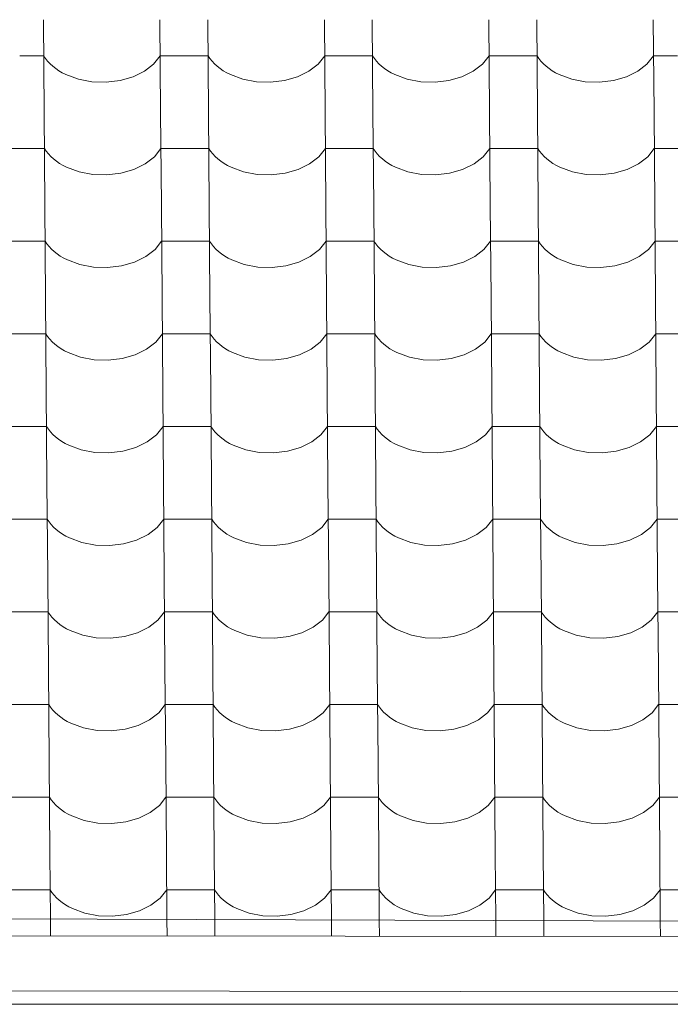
# Model space of a CAD drawing. Header units: millimetres. Extents: x -27785 to 104762, y -947 to 11132.
# Tile 88 of 146: x -8167 to -7514, y 6980 to 7968. Entities that reach past the tile are written whole.
import ezdxf

# ---------------------------------------------------------------- set-up
doc = ezdxf.new("R2010")
doc.units = ezdxf.units.MM
doc.header["$MEASUREMENT"] = 0
for name, color, linetype in [('POHLED JIŽNÍ_1_Bourané_Konstrukce - krov', 7, 'Continuous'), ('POHLED JIŽNÍ_1_Bourané_Konstrukce - střechy a skořepiny', 7, 'Continuous'), ('POHLED JIŽNÍ_1_Bourané_Výplně - Povrchové', 7, 'Continuous'), ('POHLED JIŽNÍ_1_Konstrukce - nosné', 7, 'Continuous')]:
    doc.layers.add(name, color=color, linetype=linetype)

# ---------------------------------------------------------------- blocks, each defined once
blk = doc.blocks.new('*X2', base_point=(-29303.7, -27473.93))
at = {"layer": 'POHLED JIŽNÍ_1_Bourané_Výplně - Povrchové', "color": 7, "linetype": 'Continuous', "lineweight": 13}
for p, q in [((-8143.22, 7968.19), (-8142.5, 7875.52)), ((-8026.26, 7968.19), (-8025.54, 7875.52)), ((-7978.23, 7968.19), (-7977.51, 7875.52)), ((-7861.27, 7968.19), (-7860.54, 7875.52)), ((-7813.23, 7968.19), (-7812.51, 7875.52)), ((-7696.27, 7968.19), (-7695.55, 7875.52)), ((-7648.24, 7968.19), (-7647.51, 7875.52)), ((-7531.27, 7968.19), (-7530.55, 7875.52)), ((-8142.94, 7932.04), (-8166.96, 7932.04)), ((-8142.94, 7932.04), (-8141.1, 7929.25)), ((-8141.1, 7929.25), (-8138.95, 7926.55)), ((-8138.95, 7926.55), (-8136.53, 7923.96)), ((-8032.58, 7923.65), (-8025.98, 7932.04)), ((-8001.96, 7932.04), (-8025.98, 7932.04)), ((-7977.95, 7932.04), (-8001.96, 7932.04)), ((-7977.95, 7932.04), (-7976.1, 7929.25)), ((-7976.1, 7929.25), (-7973.96, 7926.55)), ((-7973.96, 7926.55), (-7971.53, 7923.96)), ((-7867.59, 7923.65), (-7860.98, 7932.04)), ((-7836.97, 7932.04), (-7860.98, 7932.04)), ((-7812.95, 7932.04), (-7836.97, 7932.04)), ((-7812.95, 7932.04), (-7811.1, 7929.25)), ((-7811.1, 7929.25), (-7808.96, 7926.55)), ((-7808.96, 7926.55), (-7806.53, 7923.96)), ((-7702.59, 7923.65), (-7695.99, 7932.04)), ((-7671.97, 7932.04), (-7695.99, 7932.04)), ((-7647.95, 7932.04), (-7671.97, 7932.04)), ((-7647.95, 7932.04), (-7646.11, 7929.25)), ((-7646.11, 7929.25), (-7643.97, 7926.55)), ((-7643.97, 7926.55), (-7641.54, 7923.96)), ((-7537.6, 7923.65), (-7530.99, 7932.04)), ((-7506.98, 7932.04), (-7530.99, 7932.04)), ((-8136.53, 7923.96), (-8133.83, 7921.5)), ((-8133.83, 7921.5), (-8130.87, 7919.17)), ((-8130.87, 7919.17), (-8127.67, 7916.99)), ((-8127.67, 7916.99), (-8124.24, 7914.97)), ((-8053.27, 7910.89), (-8041.84, 7916.48)), ((-8041.84, 7916.48), (-8032.58, 7923.65)), ((-7971.53, 7923.96), (-7968.83, 7921.5)), ((-7968.83, 7921.5), (-7965.87, 7919.17)), ((-7965.87, 7919.17), (-7962.67, 7916.99)), ((-7962.67, 7916.99), (-7959.24, 7914.97)), ((-7888.27, 7910.89), (-7876.84, 7916.48)), ((-7876.84, 7916.48), (-7867.59, 7923.65)), ((-7806.53, 7923.96), (-7803.83, 7921.5)), ((-7803.83, 7921.5), (-7800.88, 7919.17)), ((-7800.88, 7919.17), (-7797.67, 7916.99)), ((-7797.67, 7916.99), (-7794.25, 7914.97)), ((-7723.28, 7910.89), (-7711.85, 7916.48)), ((-7711.85, 7916.48), (-7702.59, 7923.65)), ((-7641.54, 7923.96), (-7638.84, 7921.5)), ((-7638.84, 7921.5), (-7635.88, 7919.17)), ((-7635.88, 7919.17), (-7632.68, 7916.99)), ((-7632.68, 7916.99), (-7629.25, 7914.97)), ((-7558.28, 7910.89), (-7546.85, 7916.48)), ((-7546.85, 7916.48), (-7537.6, 7923.65)), ((-8124.24, 7914.97), (-8120.6, 7913.13)), ((-8120.6, 7913.13), (-8108.12, 7908.55)), ((-8108.12, 7908.55), (-8094.44, 7905.97)), ((-8094.44, 7905.97), (-8080.26, 7905.49)), ((-8080.26, 7905.49), (-8066.3, 7907.16)), ((-8066.3, 7907.16), (-8053.27, 7910.89)), ((-7959.24, 7914.97), (-7955.61, 7913.13)), ((-7955.61, 7913.13), (-7943.13, 7908.55)), ((-7943.13, 7908.55), (-7929.45, 7905.97)), ((-7929.45, 7905.97), (-7915.27, 7905.49)), ((-7915.27, 7905.49), (-7901.3, 7907.16)), ((-7901.3, 7907.16), (-7888.27, 7910.89)), ((-7794.25, 7914.97), (-7790.61, 7913.13)), ((-7790.61, 7913.13), (-7778.13, 7908.55)), ((-7778.13, 7908.55), (-7764.45, 7905.97)), ((-7764.45, 7905.97), (-7750.27, 7905.49)), ((-7750.27, 7905.49), (-7736.31, 7907.16)), ((-7736.31, 7907.16), (-7723.28, 7910.89)), ((-7629.25, 7914.97), (-7625.61, 7913.13)), ((-7625.61, 7913.13), (-7613.14, 7908.55)), ((-7613.14, 7908.55), (-7599.46, 7905.97)), ((-7599.46, 7905.97), (-7585.27, 7905.49)), ((-7585.27, 7905.49), (-7571.31, 7907.16)), ((-7571.31, 7907.16), (-7558.28, 7910.89)), ((-8142.5, 7875.19), (-8141.78, 7782.51)), ((-8025.54, 7875.19), (-8024.82, 7782.51)), ((-7977.5, 7875.19), (-7976.78, 7782.51)), ((-7860.54, 7875.19), (-7859.82, 7782.51)), ((-7812.51, 7875.19), (-7811.79, 7782.51)), ((-7695.55, 7875.19), (-7694.83, 7782.51)), ((-7647.51, 7875.19), (-7646.79, 7782.51)), ((-7530.55, 7875.19), (-7529.83, 7782.51)), ((-8166.24, 7839.03), (-8190.25, 7839.03)), ((-8142.22, 7839.03), (-8166.24, 7839.03)), ((-8142.22, 7839.03), (-8140.37, 7836.24)), ((-8031.86, 7830.64), (-8025.26, 7839.03)), ((-8001.24, 7839.03), (-8025.26, 7839.03)), ((-7977.22, 7839.03), (-8001.24, 7839.03)), ((-7977.22, 7839.03), (-7975.38, 7836.24)), ((-7866.86, 7830.64), (-7860.26, 7839.03)), ((-7836.24, 7839.03), (-7860.26, 7839.03)), ((-7812.23, 7839.03), (-7836.24, 7839.03)), ((-7812.23, 7839.03), (-7810.38, 7836.24)), ((-7701.87, 7830.64), (-7695.26, 7839.03)), ((-7671.25, 7839.03), (-7695.26, 7839.03)), ((-7647.23, 7839.03), (-7671.25, 7839.03)), ((-7647.23, 7839.03), (-7645.39, 7836.24)), ((-7536.87, 7830.64), (-7530.27, 7839.03)), ((-7506.25, 7839.03), (-7530.27, 7839.03)), ((-8140.37, 7836.24), (-8138.23, 7833.54)), ((-8138.23, 7833.54), (-8135.8, 7830.95)), ((-8135.8, 7830.95), (-8133.1, 7828.49)), ((-8133.1, 7828.49), (-8130.14, 7826.16)), ((-8041.11, 7823.47), (-8031.86, 7830.64)), ((-7975.38, 7836.24), (-7973.23, 7833.54)), ((-7973.23, 7833.54), (-7970.81, 7830.95)), ((-7970.81, 7830.95), (-7968.11, 7828.49)), ((-7968.11, 7828.49), (-7965.15, 7826.16)), ((-7876.12, 7823.47), (-7866.86, 7830.64)), ((-7810.38, 7836.24), (-7808.24, 7833.54)), ((-7808.24, 7833.54), (-7805.81, 7830.95)), ((-7805.81, 7830.95), (-7803.11, 7828.49)), ((-7803.11, 7828.49), (-7800.15, 7826.16)), ((-7711.12, 7823.47), (-7701.87, 7830.64)), ((-7645.39, 7836.24), (-7643.24, 7833.54)), ((-7643.24, 7833.54), (-7640.82, 7830.95)), ((-7640.82, 7830.95), (-7638.11, 7828.49)), ((-7638.11, 7828.49), (-7635.16, 7826.16)), ((-7546.13, 7823.47), (-7536.87, 7830.64)), ((-8130.14, 7826.16), (-8126.94, 7823.98)), ((-8126.94, 7823.98), (-8123.51, 7821.96)), ((-8123.51, 7821.96), (-8119.88, 7820.12)), ((-8119.88, 7820.12), (-8107.4, 7815.54)), ((-8065.58, 7814.16), (-8052.55, 7817.88)), ((-8052.55, 7817.88), (-8041.11, 7823.47)), ((-7965.15, 7826.16), (-7961.95, 7823.98)), ((-7961.95, 7823.98), (-7958.52, 7821.96)), ((-7958.52, 7821.96), (-7954.88, 7820.12)), ((-7954.88, 7820.12), (-7942.4, 7815.54)), ((-7900.58, 7814.16), (-7887.55, 7817.88)), ((-7887.55, 7817.88), (-7876.12, 7823.47)), ((-7800.15, 7826.16), (-7796.95, 7823.98)), ((-7796.95, 7823.98), (-7793.52, 7821.96)), ((-7793.52, 7821.96), (-7789.89, 7820.12)), ((-7789.89, 7820.12), (-7777.41, 7815.54)), ((-7735.58, 7814.16), (-7722.55, 7817.88)), ((-7722.55, 7817.88), (-7711.12, 7823.47)), ((-7635.16, 7826.16), (-7631.95, 7823.98)), ((-7631.95, 7823.98), (-7628.53, 7821.96)), ((-7628.53, 7821.96), (-7624.89, 7820.12)), ((-7624.89, 7820.12), (-7612.41, 7815.54)), ((-7570.59, 7814.16), (-7557.56, 7817.88)), ((-7557.56, 7817.88), (-7546.13, 7823.47)), ((-8107.4, 7815.54), (-8093.72, 7812.96)), ((-8093.72, 7812.96), (-8079.54, 7812.49)), ((-8079.54, 7812.49), (-8065.58, 7814.16)), ((-7942.4, 7815.54), (-7928.72, 7812.96)), ((-7928.72, 7812.96), (-7914.54, 7812.49)), ((-7914.54, 7812.49), (-7900.58, 7814.16)), ((-7777.41, 7815.54), (-7763.73, 7812.96)), ((-7763.73, 7812.96), (-7749.55, 7812.49)), ((-7749.55, 7812.49), (-7735.58, 7814.16)), ((-7612.41, 7815.54), (-7598.73, 7812.96)), ((-7598.73, 7812.96), (-7584.55, 7812.49)), ((-7584.55, 7812.49), (-7570.59, 7814.16)), ((-8141.78, 7782.18), (-8141.06, 7689.5)), ((-8024.81, 7782.18), (-8024.09, 7689.5)), ((-7976.78, 7782.18), (-7976.06, 7689.5)), ((-7859.82, 7782.18), (-7859.1, 7689.5)), ((-7811.78, 7782.18), (-7811.06, 7689.5)), ((-7694.82, 7782.18), (-7694.1, 7689.5)), ((-7646.79, 7782.18), (-7646.07, 7689.5)), ((-7529.83, 7782.18), (-7529.11, 7689.5)), ((-8165.51, 7746.02), (-8189.53, 7746.02)), ((-8141.5, 7746.02), (-8165.51, 7746.02)), ((-8141.5, 7746.02), (-8139.65, 7743.23)), ((-8139.65, 7743.23), (-8137.51, 7740.53)), ((-8137.51, 7740.53), (-8135.08, 7737.94)), ((-8135.08, 7737.94), (-8132.38, 7735.48)), ((-8040.39, 7730.46), (-8031.14, 7737.63)), ((-8031.14, 7737.63), (-8024.53, 7746.02)), ((-8000.52, 7746.02), (-8024.53, 7746.02)), ((-7976.5, 7746.02), (-8000.52, 7746.02)), ((-7976.5, 7746.02), (-7974.65, 7743.23)), ((-7974.65, 7743.23), (-7972.51, 7740.53)), ((-7972.51, 7740.53), (-7970.08, 7737.94)), ((-7970.08, 7737.94), (-7967.38, 7735.48)), ((-7875.39, 7730.46), (-7866.14, 7737.63)), ((-7866.14, 7737.63), (-7859.54, 7746.02)), ((-7835.52, 7746.02), (-7859.54, 7746.02)), ((-7811.5, 7746.02), (-7835.52, 7746.02)), ((-7811.5, 7746.02), (-7809.66, 7743.23)), ((-7809.66, 7743.23), (-7807.52, 7740.53)), ((-7807.52, 7740.53), (-7805.09, 7737.94)), ((-7805.09, 7737.94), (-7802.39, 7735.48)), ((-7710.4, 7730.46), (-7701.14, 7737.63)), ((-7701.14, 7737.63), (-7694.54, 7746.02)), ((-7670.52, 7746.02), (-7694.54, 7746.02)), ((-7646.51, 7746.02), (-7670.52, 7746.02)), ((-7646.51, 7746.02), (-7644.66, 7743.23)), ((-7644.66, 7743.23), (-7642.52, 7740.53)), ((-7642.52, 7740.53), (-7640.09, 7737.94)), ((-7640.09, 7737.94), (-7637.39, 7735.48)), ((-7545.4, 7730.46), (-7536.15, 7737.63)), ((-7536.15, 7737.63), (-7529.55, 7746.02)), ((-7505.53, 7746.02), (-7529.55, 7746.02)), ((-8132.38, 7735.48), (-8129.42, 7733.15)), ((-8129.42, 7733.15), (-8126.22, 7730.97)), ((-8126.22, 7730.97), (-8122.79, 7728.96)), ((-8122.79, 7728.96), (-8119.16, 7727.11)), ((-8051.82, 7724.87), (-8040.39, 7730.46)), ((-7967.38, 7735.48), (-7964.42, 7733.15)), ((-7964.42, 7733.15), (-7961.22, 7730.97)), ((-7961.22, 7730.97), (-7957.8, 7728.96)), ((-7957.8, 7728.96), (-7954.16, 7727.11)), ((-7886.83, 7724.87), (-7875.39, 7730.46)), ((-7802.39, 7735.48), (-7799.43, 7733.15)), ((-7799.43, 7733.15), (-7796.23, 7730.97)), ((-7796.23, 7730.97), (-7792.8, 7728.96)), ((-7792.8, 7728.96), (-7789.16, 7727.11)), ((-7721.83, 7724.87), (-7710.4, 7730.46)), ((-7637.39, 7735.48), (-7634.43, 7733.15)), ((-7634.43, 7733.15), (-7631.23, 7730.97)), ((-7631.23, 7730.97), (-7627.8, 7728.96)), ((-7627.8, 7728.96), (-7624.17, 7727.11)), ((-7556.84, 7724.87), (-7545.4, 7730.46)), ((-8119.16, 7727.11), (-8106.68, 7722.54)), ((-8106.68, 7722.54), (-8093, 7719.95)), ((-8093, 7719.95), (-8078.82, 7719.48)), ((-8078.82, 7719.48), (-8064.85, 7721.15)), ((-8064.85, 7721.15), (-8051.82, 7724.87)), ((-7954.16, 7727.11), (-7941.68, 7722.54)), ((-7941.68, 7722.54), (-7928, 7719.95)), ((-7928, 7719.95), (-7913.82, 7719.48)), ((-7913.82, 7719.48), (-7899.86, 7721.15)), ((-7899.86, 7721.15), (-7886.83, 7724.87)), ((-7789.16, 7727.11), (-7776.68, 7722.54)), ((-7776.68, 7722.54), (-7763.01, 7719.95)), ((-7763.01, 7719.95), (-7748.82, 7719.48)), ((-7748.82, 7719.48), (-7734.86, 7721.15)), ((-7734.86, 7721.15), (-7721.83, 7724.87)), ((-7624.17, 7727.11), (-7611.69, 7722.54)), ((-7611.69, 7722.54), (-7598.01, 7719.95)), ((-7598.01, 7719.95), (-7583.83, 7719.48)), ((-7583.83, 7719.48), (-7569.87, 7721.15)), ((-7569.87, 7721.15), (-7556.84, 7724.87)), ((-8141.05, 7689.17), (-8140.33, 7596.49)), ((-8024.09, 7689.17), (-8023.37, 7596.49)), ((-7976.06, 7689.17), (-7975.34, 7596.49)), ((-7859.09, 7689.17), (-7858.37, 7596.49)), ((-7811.06, 7689.17), (-7810.34, 7596.49)), ((-7694.1, 7689.17), (-7693.38, 7596.49)), ((-7646.06, 7689.17), (-7645.34, 7596.49)), ((-7529.1, 7689.17), (-7528.38, 7596.49)), ((-8164.79, 7653.01), (-8188.81, 7653.01)), ((-8140.77, 7653.01), (-8164.79, 7653.01)), ((-8140.77, 7653.01), (-8138.93, 7650.22)), ((-8138.93, 7650.22), (-8136.78, 7647.52)), ((-8030.41, 7644.62), (-8023.81, 7653.01)), ((-7999.79, 7653.01), (-8023.81, 7653.01)), ((-7975.78, 7653.01), (-7999.79, 7653.01)), ((-7975.78, 7653.01), (-7973.93, 7650.22)), ((-7973.93, 7650.22), (-7971.79, 7647.52)), ((-7865.42, 7644.62), (-7858.81, 7653.01)), ((-7834.8, 7653.01), (-7858.81, 7653.01)), ((-7810.78, 7653.01), (-7834.8, 7653.01)), ((-7810.78, 7653.01), (-7808.93, 7650.22)), ((-7808.93, 7650.22), (-7806.79, 7647.52)), ((-7700.42, 7644.62), (-7693.82, 7653.01)), ((-7669.8, 7653.01), (-7693.82, 7653.01)), ((-7645.78, 7653.01), (-7669.8, 7653.01)), ((-7645.78, 7653.01), (-7643.94, 7650.22)), ((-7643.94, 7650.22), (-7641.8, 7647.52)), ((-7535.42, 7644.62), (-7528.82, 7653.01)), ((-7504.8, 7653.01), (-7528.82, 7653.01)), ((-8136.78, 7647.52), (-8134.36, 7644.93)), ((-8134.36, 7644.93), (-8131.66, 7642.47)), ((-8131.66, 7642.47), (-8128.7, 7640.14)), ((-8128.7, 7640.14), (-8125.5, 7637.96)), ((-8039.67, 7637.45), (-8030.41, 7644.62)), ((-7971.79, 7647.52), (-7969.36, 7644.93)), ((-7969.36, 7644.93), (-7966.66, 7642.47)), ((-7966.66, 7642.47), (-7963.7, 7640.14)), ((-7963.7, 7640.14), (-7960.5, 7637.96)), ((-7874.67, 7637.45), (-7865.42, 7644.62)), ((-7806.79, 7647.52), (-7804.36, 7644.93)), ((-7804.36, 7644.93), (-7801.66, 7642.47)), ((-7801.66, 7642.47), (-7798.7, 7640.14)), ((-7798.7, 7640.14), (-7795.5, 7637.96)), ((-7709.67, 7637.45), (-7700.42, 7644.62)), ((-7641.8, 7647.52), (-7639.37, 7644.93)), ((-7639.37, 7644.93), (-7636.67, 7642.47)), ((-7636.67, 7642.47), (-7633.71, 7640.14)), ((-7633.71, 7640.14), (-7630.51, 7637.96)), ((-7544.68, 7637.45), (-7535.42, 7644.62)), ((-8125.5, 7637.96), (-8122.07, 7635.95)), ((-8122.07, 7635.95), (-8118.43, 7634.1)), ((-8118.43, 7634.1), (-8105.95, 7629.53)), ((-8105.95, 7629.53), (-8092.27, 7626.94)), ((-8064.13, 7628.14), (-8051.1, 7631.86)), ((-8051.1, 7631.86), (-8039.67, 7637.45)), ((-7960.5, 7637.96), (-7957.07, 7635.95)), ((-7957.07, 7635.95), (-7953.44, 7634.1)), ((-7953.44, 7634.1), (-7940.96, 7629.53)), ((-7940.96, 7629.53), (-7927.28, 7626.94)), ((-7899.13, 7628.14), (-7886.1, 7631.86)), ((-7886.1, 7631.86), (-7874.67, 7637.45)), ((-7795.5, 7637.96), (-7792.08, 7635.95)), ((-7792.08, 7635.95), (-7788.44, 7634.1)), ((-7788.44, 7634.1), (-7775.96, 7629.53)), ((-7775.96, 7629.53), (-7762.28, 7626.94)), ((-7734.14, 7628.14), (-7721.11, 7631.86)), ((-7721.11, 7631.86), (-7709.67, 7637.45)), ((-7630.51, 7637.96), (-7627.08, 7635.95)), ((-7627.08, 7635.95), (-7623.44, 7634.1)), ((-7623.44, 7634.1), (-7610.96, 7629.53)), ((-7610.96, 7629.53), (-7597.29, 7626.94)), ((-7569.14, 7628.14), (-7556.11, 7631.86)), ((-7556.11, 7631.86), (-7544.68, 7637.45)), ((-8092.27, 7626.94), (-8078.09, 7626.47)), ((-8078.09, 7626.47), (-8064.13, 7628.14)), ((-7927.28, 7626.94), (-7913.1, 7626.47)), ((-7913.1, 7626.47), (-7899.13, 7628.14)), ((-7762.28, 7626.94), (-7748.1, 7626.47)), ((-7748.1, 7626.47), (-7734.14, 7628.14)), ((-7597.29, 7626.94), (-7583.1, 7626.47)), ((-7583.1, 7626.47), (-7569.14, 7628.14)), ((-8140.33, 7596.16), (-8139.61, 7503.48)), ((-8023.37, 7596.16), (-8022.65, 7503.48)), ((-7975.33, 7596.16), (-7974.61, 7503.48)), ((-7858.37, 7596.16), (-7857.65, 7503.48)), ((-7810.34, 7596.16), (-7809.62, 7503.48)), ((-7693.38, 7596.16), (-7692.65, 7503.48)), ((-7645.34, 7596.16), (-7644.62, 7503.48)), ((-7528.38, 7596.16), (-7527.66, 7503.48)), ((-8164.06, 7560), (-8188.08, 7560)), ((-8140.05, 7560), (-8164.06, 7560)), ((-8140.05, 7560), (-8138.2, 7557.21)), ((-8029.69, 7551.62), (-8023.09, 7560)), ((-7999.07, 7560), (-8023.09, 7560)), ((-7975.05, 7560), (-7999.07, 7560)), ((-7975.05, 7560), (-7973.21, 7557.21)), ((-7864.69, 7551.62), (-7858.09, 7560)), ((-7834.07, 7560), (-7858.09, 7560)), ((-7810.06, 7560), (-7834.07, 7560)), ((-7810.06, 7560), (-7808.21, 7557.21)), ((-7699.7, 7551.62), (-7693.09, 7560)), ((-7669.08, 7560), (-7693.09, 7560)), ((-7645.06, 7560), (-7669.08, 7560)), ((-7645.06, 7560), (-7643.21, 7557.21)), ((-7534.7, 7551.62), (-7528.1, 7560)), ((-7504.08, 7560), (-7528.1, 7560)), ((-8138.2, 7557.21), (-8136.06, 7554.51)), ((-8136.06, 7554.51), (-8133.63, 7551.93)), ((-8133.63, 7551.93), (-8130.93, 7549.46)), ((-8038.94, 7544.44), (-8029.69, 7551.62)), ((-7973.21, 7557.21), (-7971.06, 7554.51)), ((-7971.06, 7554.51), (-7968.64, 7551.93)), ((-7968.64, 7551.93), (-7965.94, 7549.46)), ((-7873.95, 7544.44), (-7864.69, 7551.62)), ((-7808.21, 7557.21), (-7806.07, 7554.51)), ((-7806.07, 7554.51), (-7803.64, 7551.93)), ((-7803.64, 7551.93), (-7800.94, 7549.46)), ((-7708.95, 7544.44), (-7699.7, 7551.62)), ((-7643.21, 7557.21), (-7641.07, 7554.51)), ((-7641.07, 7554.51), (-7638.64, 7551.93)), ((-7638.64, 7551.93), (-7635.94, 7549.46)), ((-7543.95, 7544.44), (-7534.7, 7551.62)), ((-8130.93, 7549.46), (-8127.97, 7547.13)), ((-8127.97, 7547.13), (-8124.77, 7544.96)), ((-8124.77, 7544.96), (-8121.34, 7542.94)), ((-8121.34, 7542.94), (-8117.71, 7541.09)), ((-8117.71, 7541.09), (-8105.23, 7536.52)), ((-8050.38, 7538.85), (-8038.94, 7544.44)), ((-7965.94, 7549.46), (-7962.98, 7547.13)), ((-7962.98, 7547.13), (-7959.78, 7544.96)), ((-7959.78, 7544.96), (-7956.35, 7542.94)), ((-7956.35, 7542.94), (-7952.71, 7541.09)), ((-7952.71, 7541.09), (-7940.23, 7536.52)), ((-7885.38, 7538.85), (-7873.95, 7544.44)), ((-7800.94, 7549.46), (-7797.98, 7547.13)), ((-7797.98, 7547.13), (-7794.78, 7544.96)), ((-7794.78, 7544.96), (-7791.35, 7542.94)), ((-7791.35, 7542.94), (-7787.72, 7541.09)), ((-7787.72, 7541.09), (-7775.24, 7536.52)), ((-7720.38, 7538.85), (-7708.95, 7544.44)), ((-7635.94, 7549.46), (-7632.99, 7547.13)), ((-7632.99, 7547.13), (-7629.78, 7544.96)), ((-7629.78, 7544.96), (-7626.36, 7542.94)), ((-7626.36, 7542.94), (-7622.72, 7541.09)), ((-7622.72, 7541.09), (-7610.24, 7536.52)), ((-7555.39, 7538.85), (-7543.95, 7544.44)), ((-8105.23, 7536.52), (-8091.55, 7533.93)), ((-8091.55, 7533.93), (-8077.37, 7533.46)), ((-8077.37, 7533.46), (-8063.41, 7535.13)), ((-8063.41, 7535.13), (-8050.38, 7538.85)), ((-7940.23, 7536.52), (-7926.55, 7533.93)), ((-7926.55, 7533.93), (-7912.37, 7533.46)), ((-7912.37, 7533.46), (-7898.41, 7535.13)), ((-7898.41, 7535.13), (-7885.38, 7538.85)), ((-7775.24, 7536.52), (-7761.56, 7533.93)), ((-7761.56, 7533.93), (-7747.38, 7533.46)), ((-7747.38, 7533.46), (-7733.41, 7535.13)), ((-7733.41, 7535.13), (-7720.38, 7538.85)), ((-7610.24, 7536.52), (-7596.56, 7533.93)), ((-7596.56, 7533.93), (-7582.38, 7533.46)), ((-7582.38, 7533.46), (-7568.42, 7535.13)), ((-7568.42, 7535.13), (-7555.39, 7538.85)), ((-8139.61, 7503.15), (-8138.88, 7410.47)), ((-8022.64, 7503.15), (-8021.92, 7410.47)), ((-7974.61, 7503.15), (-7973.89, 7410.47)), ((-7857.65, 7503.15), (-7856.93, 7410.47)), ((-7809.61, 7503.15), (-7808.89, 7410.47)), ((-7692.65, 7503.15), (-7691.93, 7410.47)), ((-7644.62, 7503.15), (-7643.9, 7410.47)), ((-7527.66, 7503.15), (-7526.93, 7410.47)), ((-8163.34, 7466.99), (-8187.36, 7466.99)), ((-8139.32, 7466.99), (-8163.34, 7466.99)), ((-8139.32, 7466.99), (-8137.48, 7464.2)), ((-8137.48, 7464.2), (-8135.34, 7461.5)), ((-8135.34, 7461.5), (-8132.91, 7458.92)), ((-8028.96, 7458.61), (-8022.36, 7466.99)), ((-7998.35, 7466.99), (-8022.36, 7466.99)), ((-7974.33, 7466.99), (-7998.35, 7466.99)), ((-7974.33, 7466.99), (-7972.48, 7464.2)), ((-7972.48, 7464.2), (-7970.34, 7461.5)), ((-7970.34, 7461.5), (-7967.91, 7458.92)), ((-7863.97, 7458.61), (-7857.37, 7466.99)), ((-7833.35, 7466.99), (-7857.37, 7466.99)), ((-7809.33, 7466.99), (-7833.35, 7466.99)), ((-7809.33, 7466.99), (-7807.49, 7464.2)), ((-7807.49, 7464.2), (-7805.34, 7461.5)), ((-7805.34, 7461.5), (-7802.92, 7458.92)), ((-7698.97, 7458.61), (-7692.37, 7466.99)), ((-7668.35, 7466.99), (-7692.37, 7466.99)), ((-7644.34, 7466.99), (-7668.35, 7466.99)), ((-7644.34, 7466.99), (-7642.49, 7464.2)), ((-7642.49, 7464.2), (-7640.35, 7461.5)), ((-7640.35, 7461.5), (-7637.92, 7458.92)), ((-7533.98, 7458.61), (-7527.37, 7466.99)), ((-7503.36, 7466.99), (-7527.37, 7466.99)), ((-8132.91, 7458.92), (-8130.21, 7456.45)), ((-8130.21, 7456.45), (-8127.25, 7454.13)), ((-8127.25, 7454.13), (-8124.05, 7451.95)), ((-8124.05, 7451.95), (-8120.62, 7449.93)), ((-8049.65, 7445.84), (-8038.22, 7451.43)), ((-8038.22, 7451.43), (-8028.96, 7458.61)), ((-7967.91, 7458.92), (-7965.21, 7456.45)), ((-7965.21, 7456.45), (-7962.25, 7454.13)), ((-7962.25, 7454.13), (-7959.05, 7451.95)), ((-7959.05, 7451.95), (-7955.62, 7449.93)), ((-7884.66, 7445.84), (-7873.22, 7451.43)), ((-7873.22, 7451.43), (-7863.97, 7458.61)), ((-7802.92, 7458.92), (-7800.22, 7456.45)), ((-7800.22, 7456.45), (-7797.26, 7454.13)), ((-7797.26, 7454.13), (-7794.06, 7451.95)), ((-7794.06, 7451.95), (-7790.63, 7449.93)), ((-7719.66, 7445.84), (-7708.23, 7451.43)), ((-7708.23, 7451.43), (-7698.97, 7458.61)), ((-7637.92, 7458.92), (-7635.22, 7456.45)), ((-7635.22, 7456.45), (-7632.26, 7454.13)), ((-7632.26, 7454.13), (-7629.06, 7451.95)), ((-7629.06, 7451.95), (-7625.63, 7449.93)), ((-7554.66, 7445.84), (-7543.23, 7451.43)), ((-7543.23, 7451.43), (-7533.98, 7458.61)), ((-8120.62, 7449.93), (-8116.98, 7448.08)), ((-8116.98, 7448.08), (-8104.51, 7443.51)), ((-8104.51, 7443.51), (-8090.83, 7440.92)), ((-8076.64, 7440.45), (-8062.68, 7442.12)), ((-8062.68, 7442.12), (-8049.65, 7445.84)), ((-7955.62, 7449.93), (-7951.99, 7448.08)), ((-7951.99, 7448.08), (-7939.51, 7443.51)), ((-7939.51, 7443.51), (-7925.83, 7440.92)), ((-7911.65, 7440.45), (-7897.69, 7442.12)), ((-7897.69, 7442.12), (-7884.66, 7445.84)), ((-7790.63, 7449.93), (-7786.99, 7448.08)), ((-7786.99, 7448.08), (-7774.51, 7443.51)), ((-7774.51, 7443.51), (-7760.83, 7440.92)), ((-7746.65, 7440.45), (-7732.69, 7442.12)), ((-7732.69, 7442.12), (-7719.66, 7445.84)), ((-7625.63, 7449.93), (-7622, 7448.08)), ((-7622, 7448.08), (-7609.52, 7443.51)), ((-7609.52, 7443.51), (-7595.84, 7440.92)), ((-7581.66, 7440.45), (-7567.69, 7442.12)), ((-7567.69, 7442.12), (-7554.66, 7445.84)), ((-8090.83, 7440.92), (-8076.64, 7440.45)), ((-7925.83, 7440.92), (-7911.65, 7440.45)), ((-7760.83, 7440.92), (-7746.65, 7440.45)), ((-7595.84, 7440.92), (-7581.66, 7440.45)), ((-8138.88, 7410.14), (-8138.16, 7317.46)), ((-8021.92, 7410.14), (-8021.2, 7317.46)), ((-7973.89, 7410.14), (-7973.16, 7317.46)), ((-7856.92, 7410.14), (-7856.2, 7317.46)), ((-7808.89, 7410.14), (-7808.17, 7317.46)), ((-7691.93, 7410.14), (-7691.21, 7317.46)), ((-7643.89, 7410.14), (-7643.17, 7317.46)), ((-7526.93, 7410.14), (-7526.21, 7317.46)), ((-8162.62, 7373.98), (-8186.63, 7373.98)), ((-8138.6, 7373.98), (-8162.62, 7373.98)), ((-8138.6, 7373.98), (-8136.75, 7371.19)), ((-8028.24, 7365.6), (-8021.64, 7373.98)), ((-7997.62, 7373.98), (-8021.64, 7373.98)), ((-7973.6, 7373.98), (-7997.62, 7373.98)), ((-7973.6, 7373.98), (-7971.76, 7371.19)), ((-7863.25, 7365.6), (-7856.64, 7373.98)), ((-7832.63, 7373.98), (-7856.64, 7373.98)), ((-7808.61, 7373.98), (-7832.63, 7373.98)), ((-7808.61, 7373.98), (-7806.76, 7371.19)), ((-7698.25, 7365.6), (-7691.65, 7373.98)), ((-7667.63, 7373.98), (-7691.65, 7373.98)), ((-7643.61, 7373.98), (-7667.63, 7373.98)), ((-7643.61, 7373.98), (-7641.77, 7371.19)), ((-7533.25, 7365.6), (-7526.65, 7373.98)), ((-7502.63, 7373.98), (-7526.65, 7373.98)), ((-8136.75, 7371.19), (-8134.61, 7368.49)), ((-8134.61, 7368.49), (-8132.18, 7365.91)), ((-8132.18, 7365.91), (-8129.48, 7363.44)), ((-8129.48, 7363.44), (-8126.53, 7361.12)), ((-8037.5, 7358.43), (-8028.24, 7365.6)), ((-7971.76, 7371.19), (-7969.62, 7368.49)), ((-7969.62, 7368.49), (-7967.19, 7365.91)), ((-7967.19, 7365.91), (-7964.49, 7363.44)), ((-7964.49, 7363.44), (-7961.53, 7361.12)), ((-7872.5, 7358.43), (-7863.25, 7365.6)), ((-7806.76, 7371.19), (-7804.62, 7368.49)), ((-7804.62, 7368.49), (-7802.19, 7365.91)), ((-7802.19, 7365.91), (-7799.49, 7363.44)), ((-7799.49, 7363.44), (-7796.53, 7361.12)), ((-7707.5, 7358.43), (-7698.25, 7365.6)), ((-7641.77, 7371.19), (-7639.62, 7368.49)), ((-7639.62, 7368.49), (-7637.2, 7365.91)), ((-7637.2, 7365.91), (-7634.5, 7363.44)), ((-7634.5, 7363.44), (-7631.54, 7361.12)), ((-7542.51, 7358.43), (-7533.25, 7365.6)), ((-8126.53, 7361.12), (-8123.32, 7358.94)), ((-8123.32, 7358.94), (-8119.9, 7356.92)), ((-8119.9, 7356.92), (-8116.26, 7355.07)), ((-8116.26, 7355.07), (-8103.78, 7350.5)), ((-8061.96, 7349.11), (-8048.93, 7352.83)), ((-8048.93, 7352.83), (-8037.5, 7358.43)), ((-7961.53, 7361.12), (-7958.33, 7358.94)), ((-7958.33, 7358.94), (-7954.9, 7356.92)), ((-7954.9, 7356.92), (-7951.26, 7355.07)), ((-7951.26, 7355.07), (-7938.79, 7350.5)), ((-7896.96, 7349.11), (-7883.93, 7352.83)), ((-7883.93, 7352.83), (-7872.5, 7358.43)), ((-7796.53, 7361.12), (-7793.33, 7358.94)), ((-7793.33, 7358.94), (-7789.9, 7356.92)), ((-7789.9, 7356.92), (-7786.27, 7355.07)), ((-7786.27, 7355.07), (-7773.79, 7350.5)), ((-7731.97, 7349.11), (-7718.94, 7352.83)), ((-7718.94, 7352.83), (-7707.5, 7358.43)), ((-7631.54, 7361.12), (-7628.34, 7358.94)), ((-7628.34, 7358.94), (-7624.91, 7356.92)), ((-7624.91, 7356.92), (-7621.27, 7355.07)), ((-7621.27, 7355.07), (-7608.79, 7350.5)), ((-7566.97, 7349.11), (-7553.94, 7352.83)), ((-7553.94, 7352.83), (-7542.51, 7358.43)), ((-8103.78, 7350.5), (-8090.1, 7347.91)), ((-8090.1, 7347.91), (-8075.92, 7347.44)), ((-8075.92, 7347.44), (-8061.96, 7349.11)), ((-7938.79, 7350.5), (-7925.11, 7347.91)), ((-7925.11, 7347.91), (-7910.92, 7347.44)), ((-7910.92, 7347.44), (-7896.96, 7349.11)), ((-7773.79, 7350.5), (-7760.11, 7347.91)), ((-7760.11, 7347.91), (-7745.93, 7347.44)), ((-7745.93, 7347.44), (-7731.97, 7349.11)), ((-7608.79, 7350.5), (-7595.11, 7347.91)), ((-7595.11, 7347.91), (-7580.93, 7347.44)), ((-7580.93, 7347.44), (-7566.97, 7349.11)), ((-8138.16, 7317.13), (-8137.44, 7224.46)), ((-8021.2, 7317.13), (-8020.48, 7224.46)), ((-7973.16, 7317.13), (-7972.44, 7224.46)), ((-7856.2, 7317.13), (-7855.48, 7224.46)), ((-7808.17, 7317.13), (-7807.45, 7224.46)), ((-7691.2, 7317.13), (-7690.48, 7224.46)), ((-7643.17, 7317.13), (-7642.45, 7224.46)), ((-7526.21, 7317.13), (-7525.49, 7224.46)), ((-8161.89, 7280.97), (-8185.91, 7280.97)), ((-8137.88, 7280.97), (-8161.89, 7280.97)), ((-8137.88, 7280.97), (-8136.03, 7278.18)), ((-8136.03, 7278.18), (-8133.89, 7275.48)), ((-8133.89, 7275.48), (-8131.46, 7272.9)), ((-8027.52, 7272.59), (-8020.91, 7280.97)), ((-7996.9, 7280.97), (-8020.91, 7280.97)), ((-7972.88, 7280.97), (-7996.9, 7280.97)), ((-7972.88, 7280.97), (-7971.04, 7278.18)), ((-7971.04, 7278.18), (-7968.89, 7275.48)), ((-7968.89, 7275.48), (-7966.47, 7272.9)), ((-7862.52, 7272.59), (-7855.92, 7280.97)), ((-7831.9, 7280.97), (-7855.92, 7280.97)), ((-7807.88, 7280.97), (-7831.9, 7280.97)), ((-7807.88, 7280.97), (-7806.04, 7278.18)), ((-7806.04, 7278.18), (-7803.9, 7275.48)), ((-7803.9, 7275.48), (-7801.47, 7272.9)), ((-7697.53, 7272.59), (-7690.92, 7280.97)), ((-7666.91, 7280.97), (-7690.92, 7280.97)), ((-7642.89, 7280.97), (-7666.91, 7280.97)), ((-7642.89, 7280.97), (-7641.04, 7278.18)), ((-7641.04, 7278.18), (-7638.9, 7275.48)), ((-7638.9, 7275.48), (-7636.47, 7272.9)), ((-7532.53, 7272.59), (-7525.93, 7280.97)), ((-7501.91, 7280.97), (-7525.93, 7280.97)), ((-8131.46, 7272.9), (-8128.76, 7270.43)), ((-8128.76, 7270.43), (-8125.8, 7268.11)), ((-8125.8, 7268.11), (-8122.6, 7265.93)), ((-8122.6, 7265.93), (-8119.17, 7263.91)), ((-8119.17, 7263.91), (-8115.54, 7262.06)), ((-8048.2, 7259.83), (-8036.77, 7265.42)), ((-8036.77, 7265.42), (-8027.52, 7272.59)), ((-7966.47, 7272.9), (-7963.77, 7270.43)), ((-7963.77, 7270.43), (-7960.81, 7268.11)), ((-7960.81, 7268.11), (-7957.6, 7265.93)), ((-7957.6, 7265.93), (-7954.18, 7263.91)), ((-7954.18, 7263.91), (-7950.54, 7262.06)), ((-7883.21, 7259.83), (-7871.78, 7265.42)), ((-7871.78, 7265.42), (-7862.52, 7272.59)), ((-7801.47, 7272.9), (-7798.77, 7270.43)), ((-7798.77, 7270.43), (-7795.81, 7268.11)), ((-7795.81, 7268.11), (-7792.61, 7265.93)), ((-7792.61, 7265.93), (-7789.18, 7263.91)), ((-7789.18, 7263.91), (-7785.55, 7262.06)), ((-7718.21, 7259.83), (-7706.78, 7265.42)), ((-7706.78, 7265.42), (-7697.53, 7272.59)), ((-7636.47, 7272.9), (-7633.77, 7270.43)), ((-7633.77, 7270.43), (-7630.81, 7268.11)), ((-7630.81, 7268.11), (-7627.61, 7265.93)), ((-7627.61, 7265.93), (-7624.19, 7263.91)), ((-7624.19, 7263.91), (-7620.55, 7262.06)), ((-7553.22, 7259.83), (-7541.78, 7265.42)), ((-7541.78, 7265.42), (-7532.53, 7272.59)), ((-8115.54, 7262.06), (-8103.06, 7257.49)), ((-8103.06, 7257.49), (-8089.38, 7254.9)), ((-8089.38, 7254.9), (-8075.2, 7254.43)), ((-8075.2, 7254.43), (-8061.23, 7256.1)), ((-8061.23, 7256.1), (-8048.2, 7259.83)), ((-7950.54, 7262.06), (-7938.06, 7257.49)), ((-7938.06, 7257.49), (-7924.38, 7254.9)), ((-7924.38, 7254.9), (-7910.2, 7254.43)), ((-7910.2, 7254.43), (-7896.24, 7256.1)), ((-7896.24, 7256.1), (-7883.21, 7259.83)), ((-7785.55, 7262.06), (-7773.07, 7257.49)), ((-7773.07, 7257.49), (-7759.39, 7254.9)), ((-7759.39, 7254.9), (-7745.2, 7254.43)), ((-7745.2, 7254.43), (-7731.24, 7256.1)), ((-7731.24, 7256.1), (-7718.21, 7259.83)), ((-7620.55, 7262.06), (-7608.07, 7257.49)), ((-7608.07, 7257.49), (-7594.39, 7254.9)), ((-7594.39, 7254.9), (-7580.21, 7254.43)), ((-7580.21, 7254.43), (-7566.25, 7256.1)), ((-7566.25, 7256.1), (-7553.22, 7259.83)), ((-8137.43, 7224.12), (-8136.71, 7131.45)), ((-8020.47, 7224.12), (-8019.75, 7131.45)), ((-7972.44, 7224.12), (-7971.72, 7131.45)), ((-7855.48, 7224.12), (-7854.76, 7131.45)), ((-7807.44, 7224.12), (-7806.72, 7131.45)), ((-7690.48, 7224.12), (-7689.76, 7131.45)), ((-7642.45, 7224.12), (-7641.73, 7131.45)), ((-7525.48, 7224.12), (-7524.76, 7131.45)), ((-8161.17, 7187.96), (-8185.19, 7187.96)), ((-8137.15, 7187.96), (-8161.17, 7187.96)), ((-8137.15, 7187.96), (-8135.31, 7185.17)), ((-8135.31, 7185.17), (-8133.17, 7182.48)), ((-8026.79, 7179.58), (-8020.19, 7187.96)), ((-7996.17, 7187.96), (-8020.19, 7187.96)), ((-7972.16, 7187.96), (-7996.17, 7187.96)), ((-7972.16, 7187.96), (-7970.31, 7185.17)), ((-7970.31, 7185.17), (-7968.17, 7182.48)), ((-7861.8, 7179.58), (-7855.2, 7187.96)), ((-7831.18, 7187.96), (-7855.2, 7187.96)), ((-7807.16, 7187.96), (-7831.18, 7187.96)), ((-7807.16, 7187.96), (-7805.32, 7185.17)), ((-7805.32, 7185.17), (-7803.17, 7182.48)), ((-7696.8, 7179.58), (-7690.2, 7187.96)), ((-7666.18, 7187.96), (-7690.2, 7187.96)), ((-7642.17, 7187.96), (-7666.18, 7187.96)), ((-7642.17, 7187.96), (-7640.32, 7185.17)), ((-7640.32, 7185.17), (-7638.18, 7182.48)), ((-7531.81, 7179.58), (-7525.2, 7187.96)), ((-7501.19, 7187.96), (-7525.2, 7187.96)), ((-8133.17, 7182.48), (-8130.74, 7179.89)), ((-8130.74, 7179.89), (-8128.04, 7177.42)), ((-8128.04, 7177.42), (-8125.08, 7175.1)), ((-8125.08, 7175.1), (-8121.88, 7172.92)), ((-8036.05, 7172.41), (-8026.79, 7179.58)), ((-7968.17, 7182.48), (-7965.74, 7179.89)), ((-7965.74, 7179.89), (-7963.04, 7177.42)), ((-7963.04, 7177.42), (-7960.08, 7175.1)), ((-7960.08, 7175.1), (-7956.88, 7172.92)), ((-7871.05, 7172.41), (-7861.8, 7179.58)), ((-7803.17, 7182.48), (-7800.75, 7179.89)), ((-7800.75, 7179.89), (-7798.05, 7177.42)), ((-7798.05, 7177.42), (-7795.09, 7175.1)), ((-7795.09, 7175.1), (-7791.89, 7172.92)), ((-7706.06, 7172.41), (-7696.8, 7179.58)), ((-7638.18, 7182.48), (-7635.75, 7179.89)), ((-7635.75, 7179.89), (-7633.05, 7177.42)), ((-7633.05, 7177.42), (-7630.09, 7175.1)), ((-7630.09, 7175.1), (-7626.89, 7172.92)), ((-7541.06, 7172.41), (-7531.81, 7179.58)), ((-8121.88, 7172.92), (-8118.45, 7170.9)), ((-8118.45, 7170.9), (-8114.81, 7169.05)), ((-8114.81, 7169.05), (-8102.33, 7164.48)), ((-8102.33, 7164.48), (-8088.66, 7161.89)), ((-8060.51, 7163.09), (-8047.48, 7166.82)), ((-8047.48, 7166.82), (-8036.05, 7172.41)), ((-7956.88, 7172.92), (-7953.45, 7170.9)), ((-7953.45, 7170.9), (-7949.82, 7169.05)), ((-7949.82, 7169.05), (-7937.34, 7164.48)), ((-7937.34, 7164.48), (-7923.66, 7161.89)), ((-7895.52, 7163.09), (-7882.49, 7166.82)), ((-7882.49, 7166.82), (-7871.05, 7172.41)), ((-7791.89, 7172.92), (-7788.46, 7170.9)), ((-7788.46, 7170.9), (-7784.82, 7169.05)), ((-7784.82, 7169.05), (-7772.34, 7164.48)), ((-7772.34, 7164.48), (-7758.66, 7161.89)), ((-7730.52, 7163.09), (-7717.49, 7166.82)), ((-7717.49, 7166.82), (-7706.06, 7172.41)), ((-7626.89, 7172.92), (-7623.46, 7170.9)), ((-7623.46, 7170.9), (-7619.83, 7169.05)), ((-7619.83, 7169.05), (-7607.35, 7164.48)), ((-7607.35, 7164.48), (-7593.67, 7161.89)), ((-7565.52, 7163.09), (-7552.49, 7166.82)), ((-7552.49, 7166.82), (-7541.06, 7172.41)), ((-8088.66, 7161.89), (-8074.47, 7161.42)), ((-8074.47, 7161.42), (-8060.51, 7163.09)), ((-7923.66, 7161.89), (-7909.48, 7161.42)), ((-7909.48, 7161.42), (-7895.52, 7163.09)), ((-7758.66, 7161.89), (-7744.48, 7161.42)), ((-7744.48, 7161.42), (-7730.52, 7163.09)), ((-7593.67, 7161.89), (-7579.49, 7161.42)), ((-7579.49, 7161.42), (-7565.52, 7163.09)), ((-8136.71, 7131.11), (-8136.2, 7065.54)), ((-8019.75, 7131.11), (-8019.24, 7065.14)), ((-7971.71, 7131.11), (-7971.2, 7064.98)), ((-7854.75, 7131.11), (-7854.24, 7064.58)), ((-7806.72, 7131.11), (-7806.2, 7064.42)), ((-7689.76, 7131.11), (-7689.24, 7064.02)), ((-7641.72, 7131.11), (-7641.2, 7063.86)), ((-7524.76, 7131.11), (-7524.23, 7063.46)), ((-8160.45, 7094.96), (-8184.46, 7094.96)), ((-8136.43, 7094.96), (-8160.45, 7094.96)), ((-8136.43, 7094.96), (-8134.58, 7092.16)), ((-8134.58, 7092.16), (-8132.44, 7089.47)), ((-8132.44, 7089.47), (-8130.01, 7086.88)), ((-8130.01, 7086.88), (-8127.31, 7084.42)), ((-8035.32, 7079.4), (-8026.07, 7086.57)), ((-8026.07, 7086.57), (-8019.47, 7094.96)), ((-7995.45, 7094.96), (-8019.47, 7094.96)), ((-7971.43, 7094.96), (-7995.45, 7094.96)), ((-7971.43, 7094.96), (-7969.59, 7092.16)), ((-7969.59, 7092.16), (-7967.45, 7089.47)), ((-7967.45, 7089.47), (-7965.02, 7086.88)), ((-7965.02, 7086.88), (-7962.32, 7084.42)), ((-7870.33, 7079.4), (-7861.07, 7086.57)), ((-7861.07, 7086.57), (-7854.47, 7094.96)), ((-7830.45, 7094.96), (-7854.47, 7094.96)), ((-7806.44, 7094.96), (-7830.45, 7094.96)), ((-7806.44, 7094.96), (-7804.59, 7092.16)), ((-7804.59, 7092.16), (-7802.45, 7089.47)), ((-7802.45, 7089.47), (-7800.02, 7086.88)), ((-7800.02, 7086.88), (-7797.32, 7084.42)), ((-7705.33, 7079.4), (-7696.08, 7086.57)), ((-7696.08, 7086.57), (-7689.48, 7094.96)), ((-7665.46, 7094.96), (-7689.48, 7094.96)), ((-7641.44, 7094.96), (-7665.46, 7094.96)), ((-7641.44, 7094.96), (-7639.6, 7092.16)), ((-7639.6, 7092.16), (-7637.45, 7089.47)), ((-7637.45, 7089.47), (-7635.03, 7086.88)), ((-7635.03, 7086.88), (-7632.33, 7084.42)), ((-7540.34, 7079.4), (-7531.08, 7086.57)), ((-7531.08, 7086.57), (-7524.48, 7094.96)), ((-7500.46, 7094.96), (-7524.48, 7094.96)), ((-8127.31, 7084.42), (-8124.36, 7082.09)), ((-8124.36, 7082.09), (-8121.15, 7079.91)), ((-8121.15, 7079.91), (-8117.73, 7077.89)), ((-8117.73, 7077.89), (-8114.09, 7076.04)), ((-8114.09, 7076.04), (-8101.61, 7071.47)), ((-8046.76, 7073.81), (-8035.32, 7079.4)), ((-7962.32, 7084.42), (-7959.36, 7082.09)), ((-7959.36, 7082.09), (-7956.16, 7079.91)), ((-7956.16, 7079.91), (-7952.73, 7077.89)), ((-7952.73, 7077.89), (-7949.09, 7076.04)), ((-7949.09, 7076.04), (-7936.62, 7071.47)), ((-7881.76, 7073.81), (-7870.33, 7079.4)), ((-7797.32, 7084.42), (-7794.36, 7082.09)), ((-7794.36, 7082.09), (-7791.16, 7079.91)), ((-7791.16, 7079.91), (-7787.73, 7077.89)), ((-7787.73, 7077.89), (-7784.1, 7076.04)), ((-7784.1, 7076.04), (-7771.62, 7071.47)), ((-7716.77, 7073.81), (-7705.33, 7079.4)), ((-7632.33, 7084.42), (-7629.37, 7082.09)), ((-7629.37, 7082.09), (-7626.17, 7079.91)), ((-7626.17, 7079.91), (-7622.74, 7077.89)), ((-7622.74, 7077.89), (-7619.1, 7076.04)), ((-7619.1, 7076.04), (-7606.62, 7071.47)), ((-7551.77, 7073.81), (-7540.34, 7079.4)), ((-8101.61, 7071.47), (-8087.93, 7068.88)), ((-8087.93, 7068.88), (-8073.75, 7068.41)), ((-8073.75, 7068.41), (-8059.79, 7070.08)), ((-8059.79, 7070.08), (-8046.76, 7073.81)), ((-7936.62, 7071.47), (-7922.94, 7068.88)), ((-7922.94, 7068.88), (-7908.75, 7068.41)), ((-7908.75, 7068.41), (-7894.79, 7070.08)), ((-7894.79, 7070.08), (-7881.76, 7073.81)), ((-7771.62, 7071.47), (-7757.94, 7068.88)), ((-7757.94, 7068.88), (-7743.76, 7068.41)), ((-7743.76, 7068.41), (-7729.8, 7070.08)), ((-7729.8, 7070.08), (-7716.77, 7073.81)), ((-7606.62, 7071.47), (-7592.94, 7068.88)), ((-7592.94, 7068.88), (-7578.76, 7068.41)), ((-7578.76, 7068.41), (-7564.8, 7070.08)), ((-7564.8, 7070.08), (-7551.77, 7073.81))]:
    blk.add_line(p, q, dxfattribs=at)
blk = doc.blocks.new('*X6', base_point=(-29303.7, -27473.93))
at = {"layer": 'POHLED JIŽNÍ_1_Bourané_Výplně - Povrchové', "color": 7, "linetype": 'Continuous', "lineweight": 13}
for p, q in [((-8136.2, 7065.54), (-8136.07, 7048.71)), ((-8019.24, 7065.14), (-8019.11, 7048.56)), ((-7971.2, 7064.98), (-7971.07, 7048.5)), ((-7854.24, 7064.58), (-7854.11, 7048.35)), ((-7806.2, 7064.42), (-7806.07, 7048.29)), ((-7689.24, 7064.02), (-7689.11, 7048.14)), ((-7641.2, 7063.86), (-7641.08, 7048.08)), ((-7524.23, 7063.46), (-7524.11, 7047.93))]:
    blk.add_line(p, q, dxfattribs=at)
blk = doc.blocks.new('*X9', base_point=(-29303.7, -27473.93))
at = {"layer": 'POHLED JIŽNÍ_1_Bourané_Konstrukce - střechy a skořepiny', "color": 7, "linetype": 'Continuous', "lineweight": 13}
for p, q in [((-8136.2, 7065.54), (-8136.07, 7048.71)), ((-8019.24, 7065.14), (-8019.11, 7048.56)), ((-7971.2, 7064.98), (-7971.07, 7048.5)), ((-7854.24, 7064.58), (-7854.11, 7048.35)), ((-7806.2, 7064.42), (-7806.07, 7048.29)), ((-7689.24, 7064.02), (-7689.11, 7048.14)), ((-7641.2, 7063.86), (-7641.08, 7048.08)), ((-7524.23, 7063.46), (-7524.11, 7047.93))]:
    blk.add_line(p, q, dxfattribs=at)

msp = doc.modelspace()

# ---------------------------------------------------------------- linework, layer by layer
at = {"layer": 'POHLED JIŽNÍ_1_Bourané_Konstrukce - krov', "color": 7, "linetype": 'Continuous', "lineweight": 13}
msp.add_line((-20478.36, 6980), (-339.44, 6980), dxfattribs=at)
at = {"layer": 'POHLED JIŽNÍ_1_Bourané_Konstrukce - střechy a skořepiny', "color": 7, "linetype": 'Continuous', "lineweight": 13}
for p, q in [((-193.22, 7038.55), (-20534.39, 7107.66)), ((-20534.91, 7064.57), (-193.22, 7038.55)), ((-20535.25, 7009.34), (-4414.21, 6988.73))]:
    msp.add_line(p, q, dxfattribs=at)

# ---------------------------------------------------------------- block references
at = {"layer": 'POHLED JIŽNÍ_1_Konstrukce - nosné', "color": 9, "linetype": 'Continuous', "lineweight": 13}
for name in ['*X2', '*X6', '*X9']:
    msp.add_blockref(name, (-29303.7, -27473.93), dxfattribs=at)

doc.saveas('drawing.dxf')
